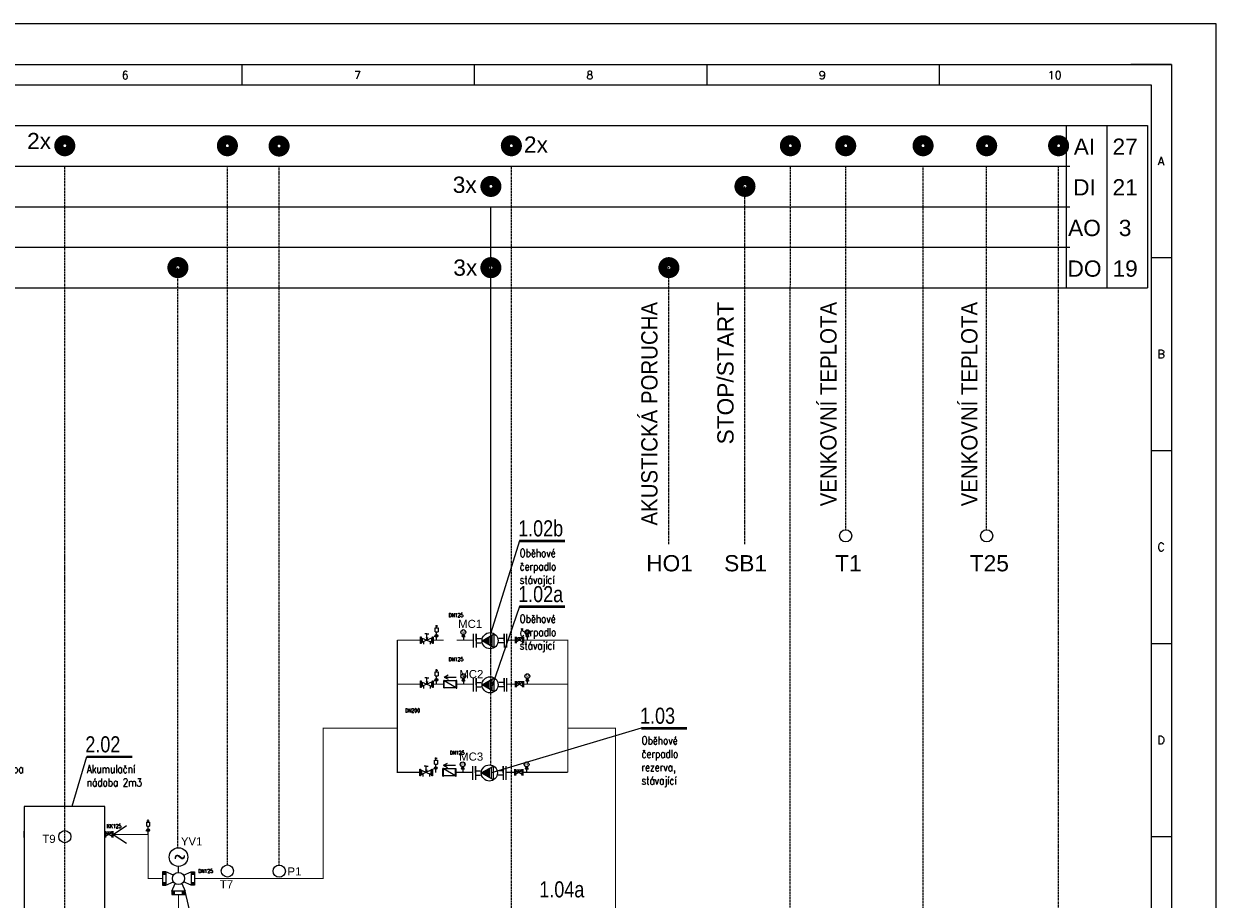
# Model space of a CAD drawing. Header units: millimetres. Extents: x 16 to 2801, y 7797 to 8217.
# Tile 18 of 18: x 2508 to 2801, y 8002 to 8217. Entities that reach past the tile are written whole.
import ezdxf
from ezdxf.enums import TextEntityAlignment as Align

# ---------------------------------------------------------------- set-up
doc = ezdxf.new("R2010")
doc.units = ezdxf.units.MM
for name, pattern in [('DASHED', [19.05, 12.7, -6.35]), ('ČÁRKOVANÁ', [19.05, 12.7, -6.35]), ('ČÁRKOVANÁ2', [0.375, 0.25, -0.125])]:
    doc.linetypes.add(name, pattern=pattern)
for name, color, linetype in [('ARMATURY', 7, 'Continuous'), ('CH_armatury', 7, 'Continuous'), ('G armatury', 7, 'Continuous'), ('G_armatury', 7, 'Continuous'), ('NWT_UT_POZICE', 32, 'Continuous'), ('NWT_UT_TEXT', 90, 'Continuous'), ('NWT_UT_ZARIZENÍ', 4, 'Continuous'), ('NWT_UT_ZPÁT', 150, 'DASHED'), ('Přístroje MaR', 1, 'Continuous'), ('UT_TEXT', 90, 'Continuous'), ('Výkres', 4, 'Continuous')]:
    doc.layers.add(name, color=color, linetype=linetype)
doc.layers.add('G-TECHOLOGIE', color=6, linetype='Continuous', lineweight=20)
doc.layers.add('NEKO_armatury', color=7, linetype='Continuous', lineweight=25)
doc.layers.add('Výkres netisk', color=7, linetype='Continuous', plot=False)
doc.styles.add('ARIAL', font='arial.ttf', dxfattribs={"width": 0.8})
doc.styles.add('ROMANS', font='romans.shx', dxfattribs={"width": 0.8})
doc.styles.get("Standard").update_dxf_attribs({"font": 'arial.ttf'})

# ---------------------------------------------------------------- blocks, each defined once
blk = doc.blocks.new('ČERPADLO S PLYNULOU ZMĚNOU OTÁČEK (PŘÍRUBOVÉ)')
at = {"layer": 'NEKO_armatury', "lineweight": -3}
blk.add_hatch(color=256, dxfattribs=at).paths.add_polyline_path([(26043.94, 27754.68), (26042.58, 27752.34), (26045.29, 27752.34)])
for p, q in [((26040.79, 27758.68), (26047.09, 27758.68)), ((26040.69, 27749.05), (26043.94, 27754.68)), ((26047.09, 27757.43), (26040.79, 27757.43)), ((26043.94, 27757.43), (26042.06, 27757.43)), ((26042.58, 27752.34), (26045.29, 27752.34)), ((26043.94, 27757.43), (26042.94, 27757.43)), ((26042.94, 27757.43), (26042.94, 27755.01)), ((26043.94, 27757.43), (26045.81, 27757.43)), ((26043.94, 27757.43), (26047.09, 27757.43)), ((26043.94, 27757.43), (26044.94, 27757.43)), ((26043.94, 27754.68), (26047.19, 27749.05)), ((26044.94, 27757.43), (26044.94, 27755.01)), ((26040.69, 27749.05), (26047.19, 27749.05)), ((26041.2, 27749.95), (26046.67, 27749.95)), ((26041.69, 27750.8), (26046.18, 27750.8)), ((26042.12, 27751.53), (26045.76, 27751.53)), ((26042.46, 27752.13), (26045.41, 27752.13)), ((26042.94, 27744.43), (26042.94, 27746.84)), ((26044.94, 27744.43), (26044.94, 27746.84)), ((26047.09, 27744.43), (26040.79, 27744.43)), ((26040.79, 27743.18), (26047.09, 27743.18)), ((26043.94, 27744.43), (26042.06, 27744.43)), ((26043.94, 27744.43), (26042.94, 27744.43)), ((26043.94, 27744.43), (26045.81, 27744.43)), ((26043.94, 27744.43), (26047.09, 27744.43)), ((26043.94, 27744.43), (26044.94, 27744.43))]:
    blk.add_line(p, q, dxfattribs=at)
blk.add_circle((26043.94, 27750.93), 3.75, dxfattribs=at)
blk = doc.blocks.new('ČERPADLO-E PŘÍBUBOVÉ')
at = {"layer": 'NEKO_armatury', "lineweight": -3}
blk.add_blockref('ČERPADLO S PLYNULOU ZMĚNOU OTÁČEK (PŘÍRUBOVÉ)', (-26043.94, -27743.18), dxfattribs=at)
blk = doc.blocks.new('A$C00DB090D')
at = {"layer": 'CH_armatury', "color": 0}
for p, q in [((72, 245), (-68, 245)), ((-68, 245), (-68, 235)), ((72, 235), (-68, 235)), ((-63, 235), (-63, 10)), ((67, 235), (-63, 10)), ((53, 235), (-50, 235)), ((67, 235), (67, 10)), ((72, 235), (72, 245)), ((70, 10), (-70, 10)), ((-70, 10), (-70, 0)), ((70, 0), (-70, 0)), ((51, 0), (-51, 0)), ((70, 0), (70, 10))]:
    blk.add_line(p, q, dxfattribs=at)
blk = doc.blocks.new('RUČNÍ REGULAČNÍ VENTIL PŘÍRUBOVÝ')
at = {"layer": 'NEKO_armatury', "color": 0, "lineweight": -3}
for p, q in [((-5.9, 5.4), (-5.9, 7.2)), ((-2.5, 5.4), (-5.9, 5.4)), ((-5.9, 5.4), (-5.9, 3.5)), ((-3.1, 10.8), (3.1, 10.8)), ((-3.1, 0), (3.1, 0)), ((-2.5, 6), (0, 5.4)), ((-2.5, 4.7), (0, 5.4)), ((0, 5.4), (-2.5, 5.4)), ((-1.9, 9.8), (1.9, 9.8)), ((-1.9, 1), (1.9, 9.8)), ((-1.9, 9.8), (1.9, 1)), ((-1.9, 1), (1.9, 1)), ((1.9, 9.8), (1.4, 8.6)), ((1.4, 8.6), (3.9, 8.6)), ((1.9, 1), (1.4, 2.2)), ((1.4, 2.2), (3.9, 2.2))]:
    blk.add_line(p, q, dxfattribs=at)
at = {"layer": 'NEKO_armatury', "color": 0}
for points in [[(-3.1, 10.8), (-3.1, 11.2), (3.1, 11.2), (3.1, 10.8), (-3.1, 10.8)], [(-3.1, -0.4), (-3.1, 0), (3.1, 0), (3.1, -0.4), (-3.1, -0.4)]]:
    blk.add_lwpolyline(points, dxfattribs=at)

msp = doc.modelspace()

# ---------------------------------------------------------------- linework, layer by layer
at = {"color": 251, "elevation": 61940.74}
for points in [[(2611.17, 8056.65), (2612.16, 8057.19)], [(2611.17, 8056.65), (2614.14, 8056.65)], [(2611.17, 8056.65), (2612.16, 8056.11)], [(2611.01, 8034.95), (2611.99, 8035.49)], [(2611.01, 8034.95), (2613.97, 8034.95)], [(2611.01, 8034.95), (2611.99, 8034.41)], [(2527.62, 7990.22), (2527.62, 8024.76), (2507.82, 8024.76), (2507.82, 7990.22)], [(2538.01, 8021.28), (2538.57, 8021.28)], [(2529.7, 8017.93), (2533, 8020.09)], [(2529.7, 8017.93), (2533, 8015.77)]]:
    msp.add_lwpolyline(points, dxfattribs=at)
at = {"layer": 'ARMATURY', "color": 251}
for p, q in [((2615.61, 8066.72, 61940.74), (2616.25, 8066.72, 61940.74)), ((2615.89, 8067.11, 61940.74), (2615.89, 8067, 61940.74)), ((2615.89, 8066.43, 61940.74), (2615.89, 8065.74, 61940.74)), ((2616.25, 8066.46, 61940.74), (2616.25, 8066.72, 61940.74)), ((2631.33, 8066.71, 61940.74), (2631.97, 8066.71, 61940.74)), ((2631.62, 8067.11, 61940.74), (2631.62, 8067, 61940.74)), ((2631.62, 8066.43, 61940.74), (2631.62, 8065.74, 61940.74)), ((2631.97, 8066.46, 61940.74), (2631.97, 8066.71, 61940.74)), ((2615.89, 8056.26, 61940.74), (2615.89, 8056.15, 61940.74)), ((2631.62, 8056.26, 61940.74), (2631.62, 8056.15, 61940.74)), ((2615.61, 8055.86, 61940.74), (2616.25, 8055.86, 61940.74)), ((2615.89, 8055.58, 61940.74), (2615.89, 8054.89, 61940.74)), ((2616.25, 8055.61, 61940.74), (2616.25, 8055.86, 61940.74)), ((2631.33, 8055.86, 61940.74), (2631.97, 8055.86, 61940.74)), ((2631.62, 8055.58, 61940.74), (2631.62, 8054.89, 61940.74)), ((2631.97, 8055.61, 61940.74), (2631.97, 8055.86, 61940.74)), ((2615.44, 8034.16, 61940.74), (2616.08, 8034.16, 61940.74)), ((2615.72, 8034.56, 61940.74), (2615.72, 8034.45, 61940.74)), ((2615.72, 8033.88, 61940.74), (2615.72, 8033.19, 61940.74)), ((2616.08, 8033.91, 61940.74), (2616.08, 8034.16, 61940.74)), ((2631.16, 8034.16, 61940.74), (2631.8, 8034.16, 61940.74)), ((2631.45, 8034.56, 61940.74), (2631.45, 8034.45, 61940.74)), ((2631.45, 8033.88, 61940.74), (2631.45, 8033.19, 61940.74)), ((2631.8, 8033.91, 61940.74), (2631.8, 8034.16, 61940.74))]:
    msp.add_line(p, q, dxfattribs=at)
for centre, radius in [((2615.89, 8067.71, 61940.74), 0.6), ((2631.62, 8067.7, 61940.74), 0.6), ((2615.89, 8066.72, 61940.74), 0.283), ((2631.62, 8066.71, 61940.74), 0.283), ((2615.89, 8056.86, 61940.74), 0.6), ((2615.89, 8055.86, 61940.74), 0.283), ((2631.62, 8056.85, 61940.74), 0.6), ((2631.62, 8055.86, 61940.74), 0.283), ((2615.72, 8035.16, 61940.74), 0.6), ((2631.45, 8035.15, 61940.74), 0.6), ((2615.72, 8034.16, 61940.74), 0.283), ((2631.45, 8034.16, 61940.74), 0.283)]:
    msp.add_circle(centre, radius, dxfattribs=at)
at = {"layer": 'G armatury', "color": 251}
for p, q in [((2630.51, 8066.2, 61940.74), (2628.93, 8065.29, 61940.74)), ((2628.93, 8066.2, 61940.74), (2628.93, 8065.29, 61940.74)), ((2628.93, 8066.2, 61940.74), (2630.51, 8065.29, 61940.74)), ((2629.21, 8066.39, 61940.74), (2630.28, 8066.39, 61940.74)), ((2629.72, 8065.74, 61940.74), (2629.72, 8066.39, 61940.74)), ((2630.51, 8055.35, 61940.74), (2628.93, 8054.44, 61940.74)), ((2628.93, 8055.35, 61940.74), (2628.93, 8054.44, 61940.74)), ((2628.93, 8055.35, 61940.74), (2630.51, 8054.44, 61940.74)), ((2629.21, 8055.54, 61940.74), (2630.28, 8055.54, 61940.74)), ((2629.72, 8054.89, 61940.74), (2629.72, 8055.54, 61940.74)), ((2630.35, 8033.65, 61940.74), (2628.76, 8032.74, 61940.74)), ((2628.76, 8033.65, 61940.74), (2628.76, 8032.74, 61940.74)), ((2628.76, 8033.65, 61940.74), (2630.35, 8032.74, 61940.74)), ((2629.04, 8033.84, 61940.74), (2630.12, 8033.84, 61940.74)), ((2629.55, 8033.19, 61940.74), (2629.55, 8033.84, 61940.74)), ((2630.35, 8033.65, 61940.74), (2630.35, 8032.74, 61940.74)), ((2529.45, 8018.38, 61940.74), (2527.87, 8017.47, 61940.74)), ((2527.87, 8018.38, 61940.74), (2527.87, 8017.47, 61940.74)), ((2527.87, 8018.38, 61940.74), (2529.45, 8017.47, 61940.74)), ((2528.15, 8018.57, 61940.74), (2529.22, 8018.57, 61940.74)), ((2528.66, 8017.93, 61940.74), (2528.66, 8018.57, 61940.74)), ((2529.45, 8018.38, 61940.74), (2529.45, 8017.47, 61940.74))]:
    msp.add_line(p, q, dxfattribs=at)
at = {"layer": 'G-TECHOLOGIE', "color": 251}
for p, q in [((2628.69, 8064.98, 61940.74), (2628.69, 8066.51, 61940.74)), ((2628.69, 8064.98, 61940.74), (2628.69, 8066.51, 61940.74)), ((2628.93, 8064.98, 61940.74), (2628.93, 8066.51, 61940.74)), ((2630.51, 8064.98, 61940.74), (2630.51, 8066.51, 61940.74)), ((2630.51, 8064.98, 61940.74), (2630.51, 8066.51, 61940.74)), ((2630.51, 8064.98, 61940.74), (2630.51, 8066.51, 61940.74)), ((2630.75, 8064.98, 61940.74), (2630.75, 8066.51, 61940.74)), ((2628.69, 8054.13, 61940.74), (2628.69, 8055.66, 61940.74)), ((2628.69, 8054.13, 61940.74), (2628.69, 8055.66, 61940.74)), ((2628.93, 8054.13, 61940.74), (2628.93, 8055.66, 61940.74)), ((2630.51, 8054.13, 61940.74), (2630.51, 8055.66, 61940.74)), ((2630.51, 8054.13, 61940.74), (2630.51, 8055.66, 61940.74)), ((2630.51, 8054.13, 61940.74), (2630.51, 8055.66, 61940.74)), ((2630.75, 8054.13, 61940.74), (2630.75, 8055.66, 61940.74)), ((2628.52, 8032.43, 61940.74), (2628.52, 8033.96, 61940.74)), ((2628.52, 8032.43, 61940.74), (2628.52, 8033.96, 61940.74)), ((2628.76, 8032.43, 61940.74), (2628.76, 8033.96, 61940.74)), ((2630.35, 8032.43, 61940.74), (2630.35, 8033.96, 61940.74)), ((2630.35, 8032.43, 61940.74), (2630.35, 8033.96, 61940.74)), ((2630.35, 8032.43, 61940.74), (2630.35, 8033.96, 61940.74)), ((2630.59, 8032.43, 61940.74), (2630.59, 8033.96, 61940.74)), ((2507.82, 8017.17, 61940.74), (2507.82, 8018.69, 61940.74)), ((2527.63, 8017.17, 61940.74), (2527.63, 8018.69, 61940.74)), ((2527.63, 8017.17, 61940.74), (2527.63, 8018.69, 61940.74)), ((2527.87, 8017.17, 61940.74), (2527.87, 8018.69, 61940.74)), ((2529.45, 8017.17, 61940.74), (2529.45, 8018.69, 61940.74)), ((2529.45, 8017.17, 61940.74), (2529.45, 8018.69, 61940.74)), ((2529.45, 8017.17, 61940.74), (2529.45, 8018.69, 61940.74)), ((2529.7, 8017.17, 61940.74), (2529.7, 8018.69, 61940.74))]:
    msp.add_line(p, q, dxfattribs=at)
at = {"layer": 'G_armatury', "color": 251, "lineweight": 20, "ltscale": 1000}
for p, q in [((2608.96, 8067.77, 61940.74), (2608.96, 8068.76, 61940.74)), ((2608.96, 8068.76, 61940.74), (2609.65, 8068.76, 61940.74)), ((2608.96, 8067.77, 61940.74), (2608.96, 8068.76, 61940.74)), ((2608.96, 8068.76, 61940.74), (2609.65, 8068.76, 61940.74)), ((2608.96, 8067.77, 61940.74), (2609.65, 8067.77, 61940.74)), ((2608.96, 8067.77, 61940.74), (2609.65, 8067.77, 61940.74)), ((2609.04, 8069.22, 61940.74), (2609.58, 8069.22, 61940.74)), ((2609.04, 8069.22, 61940.74), (2609.58, 8069.22, 61940.74)), ((2609.31, 8068.76, 61940.74), (2609.31, 8069.42, 61940.74)), ((2609.31, 8068.76, 61940.74), (2609.31, 8069.42, 61940.74)), ((2609.31, 8067.13, 61940.74), (2609.31, 8067.77, 61940.74)), ((2609.31, 8067.13, 61940.74), (2609.31, 8067.77, 61940.74)), ((2609.65, 8068.76, 61940.74), (2609.65, 8067.77, 61940.74)), ((2609.65, 8068.76, 61940.74), (2609.65, 8067.77, 61940.74)), ((2609.63, 8066.8, 61940.74), (2608.9, 8066.8, 61940.74)), ((2608.9, 8066.51, 61940.74), (2608.9, 8066.8, 61940.74)), ((2609.63, 8066.8, 61940.74), (2608.9, 8066.8, 61940.74)), ((2608.9, 8066.51, 61940.74), (2608.9, 8066.8, 61940.74)), ((2609.31, 8065.74, 61940.74), (2609.31, 8066.48, 61940.74)), ((2609.63, 8055.95, 61940.74), (2608.9, 8055.95, 61940.74)), ((2608.9, 8055.66, 61940.74), (2608.9, 8055.95, 61940.74)), ((2609.63, 8055.95, 61940.74), (2608.9, 8055.95, 61940.74)), ((2608.9, 8055.66, 61940.74), (2608.9, 8055.95, 61940.74)), ((2608.96, 8056.91, 61940.74), (2608.96, 8057.91, 61940.74)), ((2608.96, 8057.91, 61940.74), (2609.65, 8057.91, 61940.74)), ((2608.96, 8056.91, 61940.74), (2608.96, 8057.91, 61940.74)), ((2608.96, 8057.91, 61940.74), (2609.65, 8057.91, 61940.74)), ((2608.96, 8056.91, 61940.74), (2609.65, 8056.91, 61940.74)), ((2608.96, 8056.91, 61940.74), (2609.65, 8056.91, 61940.74)), ((2609.04, 8058.37, 61940.74), (2609.58, 8058.37, 61940.74)), ((2609.04, 8058.37, 61940.74), (2609.58, 8058.37, 61940.74)), ((2609.31, 8057.91, 61940.74), (2609.31, 8058.57, 61940.74)), ((2609.31, 8057.91, 61940.74), (2609.31, 8058.57, 61940.74)), ((2609.31, 8056.28, 61940.74), (2609.31, 8056.91, 61940.74)), ((2609.31, 8056.28, 61940.74), (2609.31, 8056.91, 61940.74)), ((2609.65, 8057.91, 61940.74), (2609.65, 8056.91, 61940.74)), ((2609.65, 8057.91, 61940.74), (2609.65, 8056.91, 61940.74)), ((2609.31, 8054.89, 61940.74), (2609.31, 8055.63, 61940.74)), ((2608.79, 8035.21, 61940.74), (2608.79, 8036.21, 61940.74)), ((2608.79, 8036.21, 61940.74), (2609.48, 8036.21, 61940.74)), ((2608.79, 8035.21, 61940.74), (2608.79, 8036.21, 61940.74)), ((2608.79, 8036.21, 61940.74), (2609.48, 8036.21, 61940.74)), ((2608.87, 8036.67, 61940.74), (2609.41, 8036.67, 61940.74)), ((2608.87, 8036.67, 61940.74), (2609.41, 8036.67, 61940.74)), ((2609.14, 8036.21, 61940.74), (2609.14, 8036.87, 61940.74)), ((2609.14, 8036.21, 61940.74), (2609.14, 8036.87, 61940.74)), ((2609.49, 8036.21, 61940.74), (2609.49, 8035.21, 61940.74)), ((2609.49, 8036.21, 61940.74), (2609.49, 8035.21, 61940.74)), ((2609.47, 8034.25, 61940.74), (2608.73, 8034.25, 61940.74)), ((2608.73, 8033.96, 61940.74), (2608.73, 8034.25, 61940.74)), ((2609.47, 8034.25, 61940.74), (2608.73, 8034.25, 61940.74)), ((2608.73, 8033.96, 61940.74), (2608.73, 8034.25, 61940.74)), ((2608.79, 8035.21, 61940.74), (2609.48, 8035.21, 61940.74)), ((2608.79, 8035.21, 61940.74), (2609.48, 8035.21, 61940.74)), ((2609.14, 8034.58, 61940.74), (2609.14, 8035.21, 61940.74)), ((2609.14, 8034.58, 61940.74), (2609.14, 8035.21, 61940.74)), ((2609.14, 8033.19, 61940.74), (2609.14, 8033.93, 61940.74)), ((2537.94, 8019.95, 61940.74), (2537.94, 8020.95, 61940.74)), ((2537.94, 8020.95, 61940.74), (2538.63, 8020.95, 61940.74)), ((2537.94, 8019.95, 61940.74), (2537.94, 8020.95, 61940.74)), ((2537.94, 8020.95, 61940.74), (2538.63, 8020.95, 61940.74)), ((2538.29, 8020.95, 61940.74), (2538.29, 8021.61, 61940.74)), ((2538.29, 8020.95, 61940.74), (2538.29, 8021.61, 61940.74)), ((2538.64, 8020.95, 61940.74), (2538.64, 8019.95, 61940.74)), ((2538.64, 8020.95, 61940.74), (2538.64, 8019.95, 61940.74)), ((2538.61, 8018.99, 61940.74), (2537.88, 8018.99, 61940.74)), ((2537.88, 8018.7, 61940.74), (2537.88, 8018.99, 61940.74)), ((2538.61, 8018.99, 61940.74), (2537.88, 8018.99, 61940.74)), ((2537.88, 8018.7, 61940.74), (2537.88, 8018.99, 61940.74)), ((2537.94, 8019.95, 61940.74), (2538.63, 8019.95, 61940.74)), ((2537.94, 8019.95, 61940.74), (2538.63, 8019.95, 61940.74)), ((2538.29, 8019.32, 61940.74), (2538.29, 8019.95, 61940.74)), ((2538.29, 8019.32, 61940.74), (2538.29, 8019.95, 61940.74)), ((2538.29, 8017.93, 61940.74), (2538.29, 8018.66, 61940.74))]:
    msp.add_line(p, q, dxfattribs=at)
at = {"layer": 'G_armatury', "color": 251}
for p, q in [((2609.31, 8067.13, 61940.74), (2609.31, 8067.19, 61940.74)), ((2609.31, 8067.13, 61940.74), (2609.31, 8067.19, 61940.74)), ((2609.31, 8056.28, 61940.74), (2609.31, 8056.34, 61940.74)), ((2609.31, 8056.28, 61940.74), (2609.31, 8056.34, 61940.74)), ((2609.14, 8034.58, 61940.74), (2609.14, 8034.64, 61940.74)), ((2609.14, 8034.58, 61940.74), (2609.14, 8034.64, 61940.74)), ((2538.29, 8019.32, 61940.74), (2538.29, 8019.38, 61940.74)), ((2538.29, 8019.32, 61940.74), (2538.29, 8019.38, 61940.74))]:
    msp.add_line(p, q, dxfattribs=at)
at = {"layer": 'G_armatury', "color": 251, "lineweight": 20, "ltscale": 1000}
for centre in [(2609.31, 8066.8, 61940.74), (2609.31, 8066.8, 61940.74), (2609.31, 8055.95, 61940.74), (2609.31, 8055.95, 61940.74), (2609.14, 8034.25, 61940.74), (2609.14, 8034.25, 61940.74), (2538.29, 8018.99, 61940.74), (2538.29, 8018.99, 61940.74)]:
    msp.add_circle(centre, 0.327, dxfattribs=at)
at = {"layer": 'NWT_UT_TEXT', "color": 251, "elevation": 61940.74}
for points in [[(2629.67, 8090.15), (2622.66, 8067.56)], [(2629.67, 8073.97), (2622.98, 8054.46)], [(2659.67, 8044.04), (2622.81, 8033.04)], [(2523.14, 8037), (2519.52, 8024.76)], [(2554.49, 7973.66), (2547.41, 8003.94)]]:
    msp.add_lwpolyline(points, dxfattribs=at)
at = {"layer": 'NWT_UT_TEXT', "color": 251, "const_width": 0.626, "elevation": 61940.74}
for points in [[(2629.67, 8090.15), (2640.92, 8090.15)], [(2629.67, 8073.97), (2640.92, 8073.97)], [(2659.67, 8044.04), (2670.93, 8044.04)], [(2523.14, 8037), (2534.4, 8037)]]:
    msp.add_lwpolyline(points, dxfattribs=at)
at = {"layer": 'NWT_UT_ZARIZENÍ', "color": 10}
msp.add_line((2545.77, 8008.56, 61940.74), (2545.77, 8010.05, 61940.74), dxfattribs=at)
at = {"layer": 'NWT_UT_ZARIZENÍ', "color": 251}
for p, q in [((2542.62, 8008.73, 61940.74), (2541.8, 8008.73, 61940.74)), ((2541.8, 8008.73, 61940.74), (2541.8, 8005.43, 61940.74)), ((2544.52, 8007.9, 61940.74), (2542.62, 8008.73, 61940.74)), ((2542.62, 8008.73, 61940.74), (2542.62, 8005.43, 61940.74)), ((2542.62, 8005.43, 61940.74), (2544.52, 8006.25, 61940.74)), ((2546.99, 8007.9, 61940.74), (2548.89, 8008.73, 61940.74)), ((2548.89, 8005.43, 61940.74), (2546.99, 8006.25, 61940.74)), ((2548.89, 8008.73, 61940.74), (2549.72, 8008.73, 61940.74)), ((2548.89, 8008.73, 61940.74), (2548.89, 8005.43, 61940.74)), ((2549.72, 8008.73, 61940.74), (2549.72, 8005.43, 61940.74)), ((2541.8, 8005.43, 61940.74), (2542.62, 8005.43, 61940.74)), ((2544.11, 8003.94, 61940.74), (2544.93, 8005.84, 61940.74)), ((2547.41, 8003.94, 61940.74), (2544.11, 8003.94, 61940.74)), ((2544.11, 8003.94, 61940.74), (2544.11, 8003.12, 61940.74)), ((2544.11, 8003.12, 61940.74), (2547.41, 8003.12, 61940.74)), ((2546.58, 8005.84, 61940.74), (2547.41, 8003.94, 61940.74)), ((2547.41, 8003.12, 61940.74), (2547.41, 8003.94, 61940.74)), ((2549.72, 8005.43, 61940.74), (2548.89, 8005.43, 61940.74))]:
    msp.add_line(p, q, dxfattribs=at)
at = {"layer": 'NWT_UT_ZARIZENÍ', "color": 10}
msp.add_circle((2545.77, 8012.34, 61940.74), 2.29, dxfattribs=at)
at = {"layer": 'NWT_UT_ZARIZENÍ', "color": 251}
msp.add_circle((2545.76, 8007.08, 61940.74), 1.49, dxfattribs=at)
for points in [[(2542.62, 8008.73, 61940.74), (2542.62, 8007.9, 61940.74), (2541.8, 8008.73, 61940.74), (2541.8, 8007.9, 61940.74)], [(2542.62, 8006.25, 61940.74), (2542.62, 8005.43, 61940.74), (2541.8, 8006.25, 61940.74), (2541.8, 8005.43, 61940.74)], [(2548.89, 8008.73, 61940.74), (2548.89, 8007.9, 61940.74), (2549.72, 8008.73, 61940.74), (2549.72, 8007.9, 61940.74)], [(2548.89, 8006.25, 61940.74), (2548.89, 8005.43, 61940.74), (2549.72, 8006.25, 61940.74), (2549.72, 8005.43, 61940.74)], [(2544.93, 8003.94, 61940.74), (2544.11, 8003.94, 61940.74), (2544.93, 8003.12, 61940.74), (2544.11, 8003.12, 61940.74)], [(2547.41, 8003.12, 61940.74), (2546.58, 8003.12, 61940.74), (2547.41, 8003.94, 61940.74), (2546.58, 8003.94, 61940.74)]]:
    msp.add_solid(points, dxfattribs=at)
at = {"layer": 'NWT_UT_ZPÁT', "color": 251, "ltscale": 0.25, "const_width": 0.264, "elevation": 61940.74}
for points in [[(2599.63, 8065.75), (2599.63, 8033.19), (2605.3, 8033.19)], [(2599.63, 8065.75), (2599.63, 8065.75), (2605.36, 8065.75)], [(2630.75, 8065.74), (2641.59, 8065.75), (2641.59, 8044.04)], [(2599.63, 8054.89), (2599.63, 8054.89), (2605.36, 8054.89)], [(2630.75, 8054.89), (2641.59, 8054.89), (2641.59, 8033.19)], [(2549.72, 8007.08), (2581.38, 8007.08), (2581.38, 8044.04), (2594.39, 8044.04)], [(2599.63, 8044.04), (2594.39, 8044.04), (2594.39, 8044.04)], [(2641.59, 8044.04), (2653.34, 8044.04), (2653.34, 7968.97), (2634.52, 7968.97)], [(2630.59, 8033.19), (2641.59, 8033.19)], [(2541.8, 8007.08), (2538.29, 8007.08), (2538.29, 8017.93), (2529.7, 8017.93)], [(2417.43, 7930.11), (2545.76, 7930.11), (2545.76, 8003.12)]]:
    msp.add_lwpolyline(points, dxfattribs=at)
at = {"layer": 'NWT_UT_ZPÁT', "color": 251, "const_width": 0.264, "elevation": 61940.74}
for points in [[(2608.3, 8065.72), (2611.04, 8065.72)], [(2614.27, 8065.72), (2618.36, 8065.72)], [(2626.55, 8065.72), (2628.69, 8065.72)], [(2608.3, 8054.87), (2611.04, 8054.87)], [(2614.27, 8054.87), (2618.36, 8054.87)], [(2626.55, 8054.87), (2628.69, 8054.87)], [(2614.1, 8033.19), (2618.2, 8033.19)], [(2626.38, 8033.19), (2628.52, 8033.19)]]:
    msp.add_lwpolyline(points, dxfattribs=at)
at = {"layer": 'Přístroje MaR', "linetype": 'ČÁRKOVANÁ2'}
for p, q in [((2517.78, 8018.87, 61940.74), (2517.78, 8182.4, 62252)), ((2557.8, 8010.42, 61940.74), (2557.8, 8182.4, 62252)), ((2570.53, 8010.36, 61940.74), (2570.53, 8182.33, 62252)), ((2627.73, 7939.83, 61940.74), (2627.7, 8182.4, 62252)), ((2696.27, 7952.1, 61940.74), (2696.38, 8182.4, 62252)), ((2709.99, 8092.89, 62252), (2709.99, 8182.4, 62252)), ((2729.09, 7952.6, 61940.74), (2729.04, 8182.4, 62252)), ((2744.69, 8092.89, 62252), (2744.69, 8182.4, 62252)), ((2762.4, 7952.28, 61940.74), (2762.4, 8182.4, 62252)), ((2685.2, 8089.39, 62252), (2685.2, 8177.45, 62252)), ((2622.66, 8067.56, 61940.74), (2622.66, 8172.4, 62252)), ((2622.66, 8056.71, 61940.74), (2622.66, 8172.4, 62252)), ((2622.66, 8034.98, 61940.74), (2622.66, 8172.4, 62252)), ((2545.62, 8014.62, 61940.74), (2545.62, 8157.47, 62252)), ((2666.48, 8089.39, 62252), (2666.48, 8157.48, 62252)), ((2517.78, 7998.98, 61940.74), (2517.78, 8088.49, 61940.74))]:
    msp.add_line(p, q, dxfattribs=at)
at = {"layer": 'Přístroje MaR'}
for points, elevation in [([(2516.32, 8187.4, 2.25, 2.25, 1), (2519.25, 8187.4, 2.25, 2.25, 1)], 62252), ([(2516.32, 8187.4, 2.25, 2.25, 1), (2519.25, 8187.4, 2.25, 2.25, 1)], 62252), ([(2556.33, 8187.4, 2.25, 2.25, 1), (2559.27, 8187.4, 2.25, 2.25, 1)], 62252), ([(2556.33, 8187.4, 2.25, 2.25, 1), (2559.27, 8187.4, 2.25, 2.25, 1)], 62252), ([(2569.06, 8187.33, 2.25, 2.25, 1), (2572, 8187.33, 2.25, 2.25, 1)], 62252), ([(2569.06, 8187.33, 2.25, 2.25, 1), (2572, 8187.33, 2.25, 2.25, 1)], 62252), ([(2626.23, 8187.4, 2.25, 2.25, 1), (2629.17, 8187.4, 2.25, 2.25, 1)], 62252), ([(2626.23, 8187.4, 2.25, 2.25, 1), (2629.17, 8187.4, 2.25, 2.25, 1)], 62252), ([(2694.91, 8187.4, 2.25, 2.25, 1), (2697.85, 8187.4, 2.25, 2.25, 1)], 62252), ([(2694.91, 8187.4, 2.25, 2.25, 1), (2697.85, 8187.4, 2.25, 2.25, 1)], 62252), ([(2708.53, 8187.4, 2.25, 2.25, 1), (2711.46, 8187.4, 2.25, 2.25, 1)], 62252), ([(2708.53, 8187.4, 2.25, 2.25, 1), (2711.46, 8187.4, 2.25, 2.25, 1)], 62252), ([(2727.57, 8187.4, 2.25, 2.25, 1), (2730.51, 8187.4, 2.25, 2.25, 1)], 62252), ([(2727.57, 8187.4, 2.25, 2.25, 1), (2730.51, 8187.4, 2.25, 2.25, 1)], 62252), ([(2743.22, 8187.4, 2.25, 2.25, 1), (2746.16, 8187.4, 2.25, 2.25, 1)], 62252), ([(2743.22, 8187.4, 2.25, 2.25, 1), (2746.16, 8187.4, 2.25, 2.25, 1)], 62252), ([(2760.93, 8187.4, 2.25, 2.25, 1), (2763.87, 8187.4, 2.25, 2.25, 1)], 62252), ([(2760.93, 8187.4, 2.25, 2.25, 1), (2763.87, 8187.4, 2.25, 2.25, 1)], 62252), ([(2621.19, 8177.39, 2.25, 2.25, 1), (2624.13, 8177.39, 2.25, 2.25, 1)], 62252), ([(2621.19, 8177.39, 2.25, 2.25, 1), (2624.13, 8177.39, 2.25, 2.25, 1)], 62252), ([(2683.73, 8177.4, 2.25, 2.25, 1), (2686.67, 8177.4, 2.25, 2.25, 1)], 62252), ([(2683.73, 8177.4, 2.25, 2.25, 1), (2686.67, 8177.4, 2.25, 2.25, 1)], 62252), ([(2544.15, 8157.41, 2.25, 2.25, 1), (2547.09, 8157.41, 2.25, 2.25, 1)], 62230.97), ([(2544.15, 8157.41, 2.25, 2.25, 1), (2547.09, 8157.41, 2.25, 2.25, 1)], 62230.97), ([(2621.19, 8157.4, 2.25, 2.25, 1), (2624.13, 8157.4, 2.25, 2.25, 1)], 62206.72), ([(2621.19, 8157.4, 2.25, 2.25, 1), (2624.13, 8157.4, 2.25, 2.25, 1)], 62206.72), ([(2665.01, 8157.4, 2.25, 2.25, 1), (2667.94, 8157.4, 2.25, 2.25, 1)], 62252), ([(2665.01, 8157.4, 2.25, 2.25, 1), (2667.94, 8157.4, 2.25, 2.25, 1)], 62252)]:
    msp.add_lwpolyline(points, format="xyseb", close=True, dxfattribs=dict(at, elevation=elevation))
for centre in [(2709.99, 8091.39, 62252), (2744.69, 8091.39, 62252), (2517.78, 8017.37, 61940.74), (2557.8, 8008.92, 61940.74), (2570.57, 8008.86, 61940.74)]:
    msp.add_circle(centre, 1.5, dxfattribs=at)
at = {"layer": 'Výkres'}
for p, q in [((2561.38, 8207.4, 62252), (2561.38, 8202.4, 62252)), ((2618.58, 8207.4, 62252), (2618.58, 8202.4, 62252)), ((2675.78, 8207.4, 62252), (2675.78, 8202.4, 62252)), ((2732.98, 8207.4, 62252), (2732.98, 8202.4, 62252)), ((2790.18, 8207.4, 62252), (2780.18, 8207.4, 62252)), ((2223.18, 8202.4, 62252), (2785.18, 8202.4, 62252)), ((2785.18, 8202.4, 62252), (2785.18, 7832.4, 62252)), ((2228.68, 8192.43, 61940.74), (2784.24, 8192.4, 62252)), ((2764.24, 8192.4, 62252), (2764.24, 8152.4, 62252)), ((2774.24, 8192.4, 62252), (2774.24, 8152.4, 62252)), ((2784.24, 8192.4, 62252), (2784.24, 8152.4, 62252)), ((2784.24, 8192.4, 62252), (2784.24, 8192.4, 62252)), ((2243.18, 8182.4, 62252), (2765.18, 8182.4, 62252)), ((2243.18, 8172.4, 62252), (2765.18, 8172.4, 62252)), ((2243.18, 8162.4, 62252), (2765.18, 8162.4, 62252)), ((2785.18, 8159.9, 62252), (2790.18, 8159.9, 62252)), ((2228.68, 8152.43, 61940.74), (2784.24, 8152.4, 62252)), ((2785.18, 8112.4, 62252), (2790.18, 8112.4, 62252)), ((2785.18, 8064.9, 62252), (2790.18, 8064.9, 62252)), ((2785.18, 8017.4, 62252), (2790.18, 8017.4, 62252))]:
    msp.add_line(p, q, dxfattribs=at)
at = {"layer": 'Výkres', "elevation": 62252}
msp.add_lwpolyline([(2790.18, 7807.4), (2218.18, 7807.4), (2218.18, 8207.4), (2790.18, 8207.4), (2790.18, 7807.4)], close=True, dxfattribs=at)
at = {"layer": 'Výkres netisk', "color": 7, "elevation": 62252}
msp.add_lwpolyline([(2207.18, 7797.4), (2801.18, 7797.4), (2801.18, 8217.4), (2207.18, 8217.4)], close=True, dxfattribs=at)

# ---------------------------------------------------------------- block references
at = {"layer": 'NEKO_armatury', "color": 251}
for name, p, xscale, yscale, zscale, rotation in [('RUČNÍ REGULAČNÍ VENTIL PŘÍRUBOVÝ', (2605.46, 8065.75, 61940.74), 0.264, 0.264, 0.264, 270), ('ČERPADLO-E PŘÍBUBOVÉ', (2626.55, 8065.59, 61940.74), 0.528, 0.528, 0.528, 89.99999999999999), ('RUČNÍ REGULAČNÍ VENTIL PŘÍRUBOVÝ', (2605.46, 8054.89, 61940.74), 0.264, 0.264, 0.264, 270), ('ČERPADLO-E PŘÍBUBOVÉ', (2626.55, 8054.74, 61940.74), 0.528, 0.528, 0.528, 89.99999999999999), ('RUČNÍ REGULAČNÍ VENTIL PŘÍRUBOVÝ', (2605.3, 8033.19, 61940.74), 0.264, 0.264, 0.264, 270), ('ČERPADLO-E PŘÍBUBOVÉ', (2626.38, 8033.04, 61940.74), 0.528, 0.528, 0.528, 89.99999999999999)]:
    msp.add_blockref(name, p, dxfattribs=dict(at, xscale=xscale, yscale=yscale, zscale=zscale, rotation=rotation))
at = {"layer": 'NEKO_armatury', "color": 251, "linetype": 'ČÁRKOVANÁ', "xscale": 0.0132, "yscale": 0.0132, "zscale": 0.0132, "rotation": 270}
for p in [(2611.04, 8054.89, 61940.74), (2610.87, 8033.19, 61940.74)]:
    msp.add_blockref('A$C00DB090D', p, dxfattribs=at)

# ---------------------------------------------------------------- texts
at = {"layer": 'ARMATURY', "color": 251, "width": 0.7}
for p in [(2615.58, 8067.38, 61940.74), (2631.3, 8067.38, 61940.74), (2615.58, 8056.53, 61940.74), (2631.3, 8056.53, 61940.74), (2615.41, 8034.83, 61940.74), (2631.13, 8034.83, 61940.74)]:
    msp.add_text('M', height=0.742, rotation=0, dxfattribs=at).set_placement(p)
at = {"layer": 'NWT_UT_POZICE', "color": 251, "style": 'ARIAL', "width": 0.8}
for s, p in [('1.02b', (2629.37, 8091.26, 61940.74)), ('1.02a', (2629.37, 8075.08, 61940.74)), ('1.03', (2659.38, 8045.15, 61940.74)), ('2.02', (2522.84, 8038.11, 61940.74)), ('1.04a', (2634.58, 8002.42, 61940.74))]:
    msp.add_text(s, height=3.96, rotation=359.9994, dxfattribs=at).set_placement(p)
at = {"layer": 'NWT_UT_TEXT', "color": 251, "char_height": 1.98, "attachment_point": 1, "style": 'ROMANS'}
for s, width, insert, own_width in [('Oběhové čerpadlo\\Pstávající', 1638.9817, (2629.73, 8088.16, 61940.74), 16.3898), ('Oběhové čerpadlo\\Pstávající', 1638.9817, (2629.73, 8071.98, 61940.74), 16.3898), ('Oběhové čerpadlo\\Prezerva, stávající', 1638.9817, (2659.74, 8042.05, 61940.74), 16.3898), ('Expanzní nádoba\\P400l', 2225.3359, (2489.53, 8035.01, 61940.74), 22.2534), ('Akumulační nádoba 2m3', 2225.3359, (2523.21, 8035.01, 61940.74), 22.2534)]:
    msp.add_mtext_dynamic_manual_height_columns(s, width=width, gutter_width=12.5, heights=[0], dxfattribs=dict(at, insert=insert)).dxf.set("width", own_width)
at = {"layer": 'NWT_UT_ZARIZENÍ', "color": 10, "style": 'ROMANS'}
msp.add_text('~', height=2.9, rotation=179.8187, dxfattribs=at).set_placement((2547.57, 8013.58, 61940.74))
at = {"layer": 'Přístroje MaR', "width": 0.9}
for s, p in [('AKUSTICKÁ PORUCHA', (2663.67, 8148.97, 62252)), ('VENKOVNÍ TEPLOTA', (2707.73, 8148.97, 62252)), ('VENKOVNÍ TEPLOTA', (2742.42, 8148.97, 62252))]:
    msp.add_text(s, height=4, rotation=90, dxfattribs=at).set_placement(p, align=Align.RIGHT)
at = {"layer": 'Přístroje MaR'}
msp.add_text('STOP/START', height=4, rotation=90, dxfattribs=at).set_placement((2682.4, 8148.97, 62252), align=Align.RIGHT)
for s, p in [('HO1', (2666.63, 8082.66, 62252)), ('SB1', (2685.35, 8082.66, 62252)), ('T1', (2710.65, 8082.66, 62252)), ('T25', (2745.35, 8082.66, 62252))]:
    msp.add_text(s, height=4, dxfattribs=at).set_placement(p, align=Align.CENTER)
for s, p in [('MC1', (2620.5, 8068.73, 61940.74)), ('MC2', (2620.8, 8056.37, 61940.74)), ('MC3', (2620.76, 8036.07, 61940.74))]:
    msp.add_text(s, height=2, dxfattribs=at).set_placement(p, align=Align.RIGHT)
for s, p in [('T9', (2512.25, 8015.82, 61940.74)), ('YV1', (2546.36, 8015.22, 61940.74)), ('P1', (2572.6, 8007.81, 61940.74)), ('T7', (2555.95, 8004.64, 61940.74))]:
    msp.add_text(s, height=2, dxfattribs=at).set_placement(p)
at = {"layer": 'UT_TEXT', "color": 251, "linetype": 'Continuous', "style": 'ROMANS', "width": 0.8}
msp.add_text('DN125', height=0.924, dxfattribs=at).set_placement((2550.63, 8008.45, 61940.74))
at = {"layer": 'UT_TEXT', "color": 251, "char_height": 0.924, "attachment_point": 1, "style": 'ROMANS'}
for s, insert in [('\\pxql;DN125', (2612.23, 8072.34, 61940.74)), ('\\pxql;DN125', (2612.23, 8061.49, 61940.74)), ('\\pxql;DN200', (2601.59, 8048.88, 61940.74)), ('\\pxql;DN125', (2612.54, 8038.49, 61940.74)), ('\\pxql;KK125', (2528.11, 8020.42, 61940.74))]:
    msp.add_mtext_dynamic_manual_height_columns(s, width=237.6501, gutter_width=12.5, heights=[0], dxfattribs=dict(at, insert=insert)).dxf.set("width", 2.3765)
at = {"layer": 'Výkres', "style": 'ROMANS'}
for s, p in [('6', (2532.63, 8203.78, 62252)), ('7', (2589.83, 8203.78, 62252)), ('8', (2647.03, 8203.78, 62252)), ('9', (2704.23, 8203.78, 62252)), ('10', (2761.43, 8203.78, 62252)), ('A', (2787.62, 8182.64, 62252)), ('B', (2787.62, 8135.14, 62252)), ('C', (2787.62, 8087.64, 62252)), ('D', (2787.62, 8040.14, 62252))]:
    msp.add_text(s, height=2, dxfattribs=at).set_placement(p, align=Align.CENTER)
at = {"layer": 'Výkres'}
for s, p in [('2x', (2511.45, 8186.56, 61940.74)), ('2x', (2633.75, 8185.68, 61940.74)), ('AI', (2768.77, 8185.17, 62252)), ('27', (2778.77, 8185.17, 62252)), ('3x', (2616.22, 8175.81, 61940.74)), ('DI', (2768.77, 8175.17, 62252)), ('21', (2778.77, 8175.17, 62252)), ('AO', (2768.77, 8165.17, 62252)), ('3', (2778.77, 8165.17, 62252)), ('3x', (2616.36, 8155.41, 61940.74)), ('DO', (2768.77, 8155.17, 62252)), ('19', (2778.77, 8155.17, 62252))]:
    msp.add_text(s, height=4, dxfattribs=at).set_placement(p, align=Align.CENTER)

doc.saveas('drawing.dxf')
